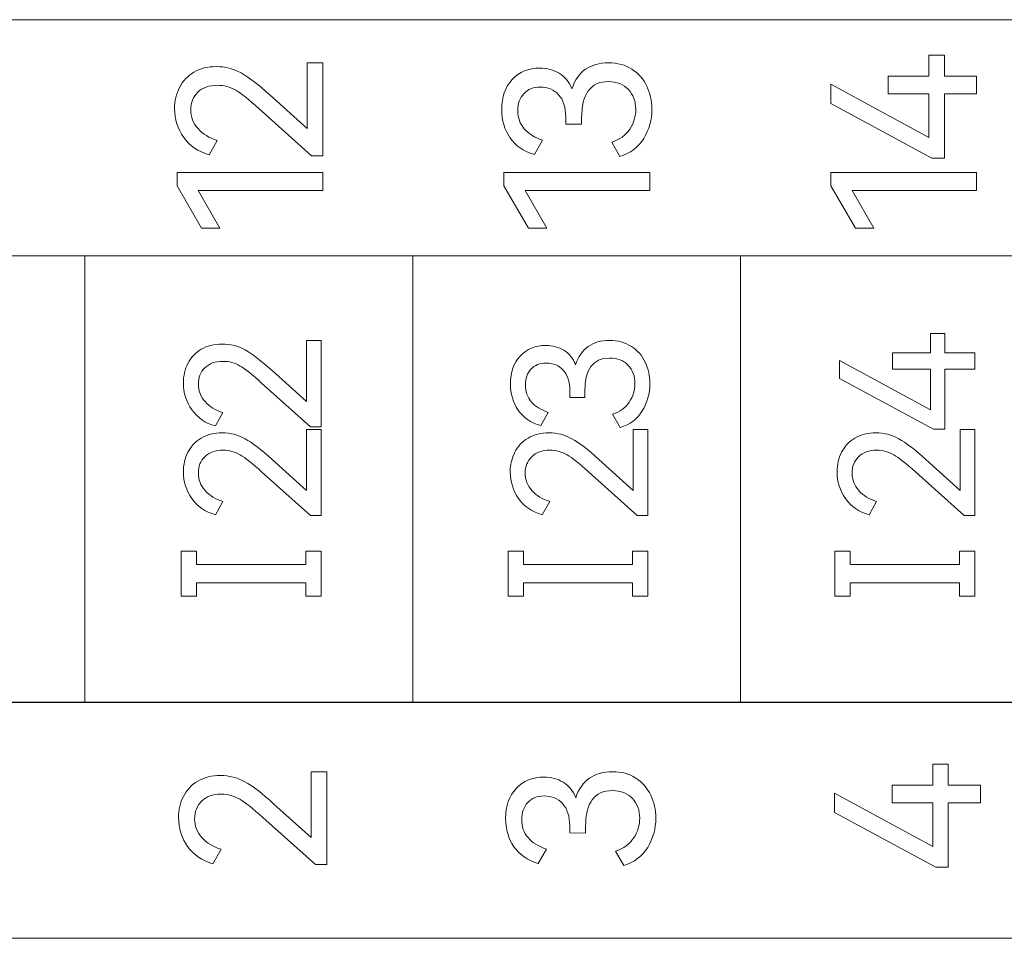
# Model space of a CAD drawing. Header units: millimetres. Extents: x 0 to 427, y 0 to 299.
# Tile 16 of 34: x 145 to 157, y 147 to 159. Entities that reach past the tile are written whole.
import ezdxf

# ---------------------------------------------------------------- set-up
doc = ezdxf.new("R2010")
doc.units = ezdxf.units.MM
doc.header["$MEASUREMENT"] = 0
doc.layers.add('layer 1', color=7, linetype='Continuous')

msp = doc.modelspace()

# ---------------------------------------------------------------- linework, layer by layer
at = {"layer": 'layer 1', "lineweight": 9}
for points, knots in [([(137.761, 155.895), (137.761, 155.895), (137.761, 158.827), (137.761, 158.827), (137.761, 158.827), (137.761, 158.827), (174.394, 158.827), (174.394, 158.827), (174.394, 158.827), (174.394, 158.827), (174.394, 155.895), (174.394, 155.895), (174.394, 155.895), (174.394, 155.895), (137.761, 155.895), (137.761, 155.895)], [0, 0, 0, 0, 0.25, 0.25, 0.25, 0.25, 0.5, 0.5, 0.5, 0.5, 0.75, 0.75, 0.75, 0.75, 1, 1, 1, 1]), ([(148.661, 157.475), (148.661, 157.475), (148.661, 158.292), (148.661, 158.292), (148.661, 158.292), (148.661, 158.292), (148.856, 158.292), (148.856, 158.292), (148.856, 158.292), (148.856, 158.292), (148.856, 157.139), (148.856, 157.139), (148.856, 157.139), (148.856, 157.139), (148.715, 157.139), (148.715, 157.139), (148.715, 157.139), (148.715, 157.139), (148.063, 157.724), (148.063, 157.724), (148.063, 157.724), (147.941, 157.834), (147.845, 157.911), (147.776, 157.951), (147.776, 157.951), (147.706, 157.992), (147.63, 158.013), (147.547, 158.013), (147.547, 158.013), (147.442, 158.013), (147.36, 157.984), (147.303, 157.927), (147.303, 157.927), (147.246, 157.87), (147.216, 157.797), (147.216, 157.709), (147.216, 157.709), (147.216, 157.621), (147.247, 157.542), (147.307, 157.475), (147.307, 157.475), (147.366, 157.408), (147.446, 157.359), (147.545, 157.329), (147.545, 157.329), (147.545, 157.329), (147.444, 157.151), (147.444, 157.151), (147.444, 157.151), (147.309, 157.188), (147.204, 157.259), (147.129, 157.366), (147.129, 157.366), (147.054, 157.473), (147.016, 157.593), (147.016, 157.724), (147.016, 157.724), (147.016, 157.82), (147.037, 157.907), (147.077, 157.986), (147.077, 157.986), (147.117, 158.065), (147.176, 158.128), (147.255, 158.175), (147.255, 158.175), (147.333, 158.222), (147.427, 158.245), (147.537, 158.245), (147.537, 158.245), (147.644, 158.245), (147.746, 158.218), (147.841, 158.166), (147.841, 158.166), (147.936, 158.114), (148.057, 158.02), (148.202, 157.89), (148.202, 157.89), (148.202, 157.89), (148.661, 157.475), (148.661, 157.475)], [0, 0, 0, 0, 0.05, 0.05, 0.05, 0.05, 0.1, 0.1, 0.1, 0.1, 0.15, 0.15, 0.15, 0.15, 0.2, 0.2, 0.2, 0.2, 0.25, 0.25, 0.25, 0.25, 0.3, 0.3, 0.3, 0.3, 0.35, 0.35, 0.35, 0.35, 0.4, 0.4, 0.4, 0.4, 0.45, 0.45, 0.45, 0.45, 0.5, 0.5, 0.5, 0.5, 0.55, 0.55, 0.55, 0.55, 0.6, 0.6, 0.6, 0.6, 0.65, 0.65, 0.65, 0.65, 0.7, 0.7, 0.7, 0.7, 0.75, 0.75, 0.75, 0.75, 0.8, 0.8, 0.8, 0.8, 0.85, 0.85, 0.85, 0.85, 0.9, 0.9, 0.9, 0.9, 0.95, 0.95, 0.95, 0.95, 1, 1, 1, 1]), ([(151.948, 157.969), (151.983, 158.077), (152.039, 158.158), (152.116, 158.212), (152.116, 158.212), (152.194, 158.265), (152.289, 158.292), (152.403, 158.292), (152.403, 158.292), (152.515, 158.292), (152.612, 158.265), (152.693, 158.213), (152.693, 158.213), (152.774, 158.161), (152.837, 158.09), (152.878, 158.003), (152.878, 158.003), (152.919, 157.917), (152.941, 157.821), (152.941, 157.717), (152.941, 157.717), (152.941, 157.585), (152.907, 157.464), (152.84, 157.353), (152.84, 157.353), (152.772, 157.242), (152.673, 157.167), (152.543, 157.129), (152.543, 157.129), (152.543, 157.129), (152.442, 157.307), (152.442, 157.307), (152.442, 157.307), (152.541, 157.338), (152.616, 157.393), (152.666, 157.469), (152.666, 157.469), (152.715, 157.545), (152.741, 157.628), (152.741, 157.717), (152.741, 157.717), (152.741, 157.814), (152.71, 157.896), (152.651, 157.96), (152.651, 157.96), (152.591, 158.025), (152.507, 158.058), (152.4, 158.058), (152.4, 158.058), (152.18, 158.058), (152.069, 157.906), (152.069, 157.606), (152.069, 157.606), (152.069, 157.606), (152.069, 157.529), (152.069, 157.529), (152.069, 157.529), (152.069, 157.529), (151.872, 157.532), (151.872, 157.532), (151.872, 157.532), (151.872, 157.532), (151.872, 157.618), (151.872, 157.618), (151.872, 157.618), (151.872, 157.74), (151.842, 157.833), (151.783, 157.896), (151.783, 157.896), (151.724, 157.959), (151.648, 157.991), (151.556, 157.991), (151.556, 157.991), (151.468, 157.991), (151.4, 157.964), (151.351, 157.909), (151.351, 157.909), (151.301, 157.855), (151.277, 157.785), (151.277, 157.7), (151.277, 157.7), (151.277, 157.611), (151.303, 157.535), (151.356, 157.474), (151.356, 157.474), (151.408, 157.412), (151.484, 157.365), (151.583, 157.332), (151.583, 157.332), (151.583, 157.332), (151.482, 157.154), (151.482, 157.154), (151.482, 157.154), (151.348, 157.193), (151.247, 157.263), (151.179, 157.363), (151.179, 157.363), (151.111, 157.462), (151.077, 157.579), (151.077, 157.712), (151.077, 157.712), (151.077, 157.867), (151.12, 157.991), (151.207, 158.085), (151.207, 158.085), (151.295, 158.179), (151.409, 158.226), (151.551, 158.226), (151.551, 158.226), (151.641, 158.226), (151.721, 158.204), (151.79, 158.163), (151.79, 158.163), (151.859, 158.121), (151.912, 158.056), (151.948, 157.969)], [0, 0, 0, 0, 0.034483, 0.034483, 0.034483, 0.034483, 0.068966, 0.068966, 0.068966, 0.068966, 0.103448, 0.103448, 0.103448, 0.103448, 0.137931, 0.137931, 0.137931, 0.137931, 0.172414, 0.172414, 0.172414, 0.172414, 0.206897, 0.206897, 0.206897, 0.206897, 0.241379, 0.241379, 0.241379, 0.241379, 0.275862, 0.275862, 0.275862, 0.275862, 0.310345, 0.310345, 0.310345, 0.310345, 0.344828, 0.344828, 0.344828, 0.344828, 0.37931, 0.37931, 0.37931, 0.37931, 0.413793, 0.413793, 0.413793, 0.413793, 0.448276, 0.448276, 0.448276, 0.448276, 0.482759, 0.482759, 0.482759, 0.482759, 0.517241, 0.517241, 0.517241, 0.517241, 0.551724, 0.551724, 0.551724, 0.551724, 0.586207, 0.586207, 0.586207, 0.586207, 0.62069, 0.62069, 0.62069, 0.62069, 0.655172, 0.655172, 0.655172, 0.655172, 0.689655, 0.689655, 0.689655, 0.689655, 0.724138, 0.724138, 0.724138, 0.724138, 0.758621, 0.758621, 0.758621, 0.758621, 0.793103, 0.793103, 0.793103, 0.793103, 0.827586, 0.827586, 0.827586, 0.827586, 0.862069, 0.862069, 0.862069, 0.862069, 0.896552, 0.896552, 0.896552, 0.896552, 0.931034, 0.931034, 0.931034, 0.931034, 0.965517, 0.965517, 0.965517, 0.965517, 1, 1, 1, 1]), ([(155.875, 158.127), (155.875, 158.127), (156.381, 158.127), (156.381, 158.127), (156.381, 158.127), (156.381, 158.127), (156.381, 158.386), (156.381, 158.386), (156.381, 158.386), (156.381, 158.386), (156.572, 158.386), (156.572, 158.386), (156.572, 158.386), (156.572, 158.386), (156.572, 158.127), (156.572, 158.127), (156.572, 158.127), (156.572, 158.127), (156.972, 158.127), (156.972, 158.127), (156.972, 158.127), (156.972, 158.127), (156.972, 157.907), (156.972, 157.907), (156.972, 157.907), (156.972, 157.907), (156.572, 157.907), (156.572, 157.907), (156.572, 157.907), (156.572, 157.907), (156.572, 157.107), (156.572, 157.107), (156.572, 157.107), (156.572, 157.107), (156.418, 157.107), (156.418, 157.107), (156.418, 157.107), (156.418, 157.107), (155.161, 157.786), (155.161, 157.786), (155.161, 157.786), (155.161, 157.786), (155.161, 158.026), (155.161, 158.026), (155.161, 158.026), (155.161, 158.026), (156.381, 157.364), (156.381, 157.364), (156.381, 157.364), (156.381, 157.364), (156.381, 157.907), (156.381, 157.907), (156.381, 157.907), (156.381, 157.907), (155.875, 157.907), (155.875, 157.907), (155.875, 157.907), (155.875, 157.907), (155.875, 158.127), (155.875, 158.127)], [0, 0, 0, 0, 0.066667, 0.066667, 0.066667, 0.066667, 0.133333, 0.133333, 0.133333, 0.133333, 0.2, 0.2, 0.2, 0.2, 0.266667, 0.266667, 0.266667, 0.266667, 0.333333, 0.333333, 0.333333, 0.333333, 0.4, 0.4, 0.4, 0.4, 0.466667, 0.466667, 0.466667, 0.466667, 0.533333, 0.533333, 0.533333, 0.533333, 0.6, 0.6, 0.6, 0.6, 0.666667, 0.666667, 0.666667, 0.666667, 0.733333, 0.733333, 0.733333, 0.733333, 0.8, 0.8, 0.8, 0.8, 0.866667, 0.866667, 0.866667, 0.866667, 0.933333, 0.933333, 0.933333, 0.933333, 1, 1, 1, 1]), ([(147.579, 156.238), (147.579, 156.238), (147.352, 156.238), (147.352, 156.238), (147.352, 156.238), (147.352, 156.238), (147.046, 156.764), (147.046, 156.764), (147.046, 156.764), (147.046, 156.764), (147.046, 156.932), (147.046, 156.932), (147.046, 156.932), (147.046, 156.932), (148.856, 156.932), (148.856, 156.932), (148.856, 156.932), (148.856, 156.932), (148.856, 156.709), (148.856, 156.709), (148.856, 156.709), (148.856, 156.709), (147.31, 156.709), (147.31, 156.709), (147.31, 156.709), (147.31, 156.709), (147.579, 156.238), (147.579, 156.238)], [0, 0, 0, 0, 0.142857, 0.142857, 0.142857, 0.142857, 0.285714, 0.285714, 0.285714, 0.285714, 0.428571, 0.428571, 0.428571, 0.428571, 0.571429, 0.571429, 0.571429, 0.571429, 0.714286, 0.714286, 0.714286, 0.714286, 0.857143, 0.857143, 0.857143, 0.857143, 1, 1, 1, 1]), ([(151.637, 156.238), (151.637, 156.238), (151.41, 156.238), (151.41, 156.238), (151.41, 156.238), (151.41, 156.238), (151.104, 156.764), (151.104, 156.764), (151.104, 156.764), (151.104, 156.764), (151.104, 156.932), (151.104, 156.932), (151.104, 156.932), (151.104, 156.932), (152.914, 156.932), (152.914, 156.932), (152.914, 156.932), (152.914, 156.932), (152.914, 156.709), (152.914, 156.709), (152.914, 156.709), (152.914, 156.709), (151.368, 156.709), (151.368, 156.709), (151.368, 156.709), (151.368, 156.709), (151.637, 156.238), (151.637, 156.238)], [0, 0, 0, 0, 0.142857, 0.142857, 0.142857, 0.142857, 0.285714, 0.285714, 0.285714, 0.285714, 0.428571, 0.428571, 0.428571, 0.428571, 0.571429, 0.571429, 0.571429, 0.571429, 0.714286, 0.714286, 0.714286, 0.714286, 0.857143, 0.857143, 0.857143, 0.857143, 1, 1, 1, 1]), ([(155.695, 156.238), (155.695, 156.238), (155.468, 156.238), (155.468, 156.238), (155.468, 156.238), (155.468, 156.238), (155.161, 156.764), (155.161, 156.764), (155.161, 156.764), (155.161, 156.764), (155.161, 156.932), (155.161, 156.932), (155.161, 156.932), (155.161, 156.932), (156.972, 156.932), (156.972, 156.932), (156.972, 156.932), (156.972, 156.932), (156.972, 156.709), (156.972, 156.709), (156.972, 156.709), (156.972, 156.709), (155.426, 156.709), (155.426, 156.709), (155.426, 156.709), (155.426, 156.709), (155.695, 156.238), (155.695, 156.238)], [0, 0, 0, 0, 0.142857, 0.142857, 0.142857, 0.142857, 0.285714, 0.285714, 0.285714, 0.285714, 0.428571, 0.428571, 0.428571, 0.428571, 0.571429, 0.571429, 0.571429, 0.571429, 0.714286, 0.714286, 0.714286, 0.714286, 0.857143, 0.857143, 0.857143, 0.857143, 1, 1, 1, 1]), ([(174.394, 155.895), (174.394, 155.895), (170.323, 155.895), (170.323, 155.895), (170.323, 155.895), (170.323, 155.895), (166.253, 155.895), (166.253, 155.895), (166.253, 155.895), (166.253, 155.895), (162.183, 155.895), (162.183, 155.895), (162.183, 155.895), (162.183, 155.895), (158.112, 155.895), (158.112, 155.895), (158.112, 155.895), (158.112, 155.895), (154.042, 155.895), (154.042, 155.895), (154.042, 155.895), (154.042, 155.895), (149.972, 155.895), (149.972, 155.895), (149.972, 155.895), (149.972, 155.895), (145.901, 155.895), (145.901, 155.895), (145.901, 155.895), (145.901, 155.895), (141.831, 155.895), (141.831, 155.895), (141.831, 155.895), (141.831, 155.895), (137.761, 155.895), (137.761, 155.895)], [0, 0, 0, 0, 0.111111, 0.111111, 0.111111, 0.111111, 0.222222, 0.222222, 0.222222, 0.222222, 0.333333, 0.333333, 0.333333, 0.333333, 0.444444, 0.444444, 0.444444, 0.444444, 0.555556, 0.555556, 0.555556, 0.555556, 0.666667, 0.666667, 0.666667, 0.666667, 0.777778, 0.777778, 0.777778, 0.777778, 0.888889, 0.888889, 0.888889, 0.888889, 1, 1, 1, 1]), ([(155.93, 154.692), (155.93, 154.692), (156.4, 154.692), (156.4, 154.692), (156.4, 154.692), (156.4, 154.692), (156.4, 154.933), (156.4, 154.933), (156.4, 154.933), (156.4, 154.933), (156.577, 154.933), (156.577, 154.933), (156.577, 154.933), (156.577, 154.933), (156.577, 154.692), (156.577, 154.692), (156.577, 154.692), (156.577, 154.692), (156.948, 154.692), (156.948, 154.692), (156.948, 154.692), (156.948, 154.692), (156.948, 154.488), (156.948, 154.488), (156.948, 154.488), (156.948, 154.488), (156.577, 154.488), (156.577, 154.488), (156.577, 154.488), (156.577, 154.488), (156.577, 153.745), (156.577, 153.745), (156.577, 153.745), (156.577, 153.745), (156.435, 153.745), (156.435, 153.745), (156.435, 153.745), (156.435, 153.745), (155.268, 154.376), (155.268, 154.376), (155.268, 154.376), (155.268, 154.376), (155.268, 154.598), (155.268, 154.598), (155.268, 154.598), (155.268, 154.598), (156.4, 153.984), (156.4, 153.984), (156.4, 153.984), (156.4, 153.984), (156.4, 154.488), (156.4, 154.488), (156.4, 154.488), (156.4, 154.488), (155.93, 154.488), (155.93, 154.488), (155.93, 154.488), (155.93, 154.488), (155.93, 154.692), (155.93, 154.692)], [0, 0, 0, 0, 0.066667, 0.066667, 0.066667, 0.066667, 0.133333, 0.133333, 0.133333, 0.133333, 0.2, 0.2, 0.2, 0.2, 0.266667, 0.266667, 0.266667, 0.266667, 0.333333, 0.333333, 0.333333, 0.333333, 0.4, 0.4, 0.4, 0.4, 0.466667, 0.466667, 0.466667, 0.466667, 0.533333, 0.533333, 0.533333, 0.533333, 0.6, 0.6, 0.6, 0.6, 0.666667, 0.666667, 0.666667, 0.666667, 0.733333, 0.733333, 0.733333, 0.733333, 0.8, 0.8, 0.8, 0.8, 0.866667, 0.866667, 0.866667, 0.866667, 0.933333, 0.933333, 0.933333, 0.933333, 1, 1, 1, 1]), ([(148.652, 154.087), (148.652, 154.087), (148.652, 154.846), (148.652, 154.846), (148.652, 154.846), (148.652, 154.846), (148.834, 154.846), (148.834, 154.846), (148.834, 154.846), (148.834, 154.846), (148.834, 153.775), (148.834, 153.775), (148.834, 153.775), (148.834, 153.775), (148.703, 153.775), (148.703, 153.775), (148.703, 153.775), (148.703, 153.775), (148.097, 154.318), (148.097, 154.318), (148.097, 154.318), (147.984, 154.421), (147.895, 154.491), (147.83, 154.529), (147.83, 154.529), (147.765, 154.568), (147.695, 154.587), (147.618, 154.587), (147.618, 154.587), (147.52, 154.587), (147.445, 154.56), (147.391, 154.506), (147.391, 154.506), (147.338, 154.453), (147.311, 154.386), (147.311, 154.305), (147.311, 154.305), (147.311, 154.222), (147.339, 154.149), (147.395, 154.087), (147.395, 154.087), (147.45, 154.024), (147.524, 153.979), (147.616, 153.951), (147.616, 153.951), (147.616, 153.951), (147.522, 153.786), (147.522, 153.786), (147.522, 153.786), (147.397, 153.82), (147.299, 153.887), (147.23, 153.986), (147.23, 153.986), (147.16, 154.085), (147.125, 154.196), (147.125, 154.318), (147.125, 154.318), (147.125, 154.407), (147.144, 154.488), (147.181, 154.561), (147.181, 154.561), (147.219, 154.635), (147.274, 154.693), (147.346, 154.737), (147.346, 154.737), (147.419, 154.78), (147.507, 154.802), (147.609, 154.802), (147.609, 154.802), (147.708, 154.802), (147.802, 154.778), (147.891, 154.729), (147.891, 154.729), (147.98, 154.68), (148.091, 154.594), (148.226, 154.472), (148.226, 154.472), (148.226, 154.472), (148.652, 154.087), (148.652, 154.087)], [0, 0, 0, 0, 0.05, 0.05, 0.05, 0.05, 0.1, 0.1, 0.1, 0.1, 0.15, 0.15, 0.15, 0.15, 0.2, 0.2, 0.2, 0.2, 0.25, 0.25, 0.25, 0.25, 0.3, 0.3, 0.3, 0.3, 0.35, 0.35, 0.35, 0.35, 0.4, 0.4, 0.4, 0.4, 0.45, 0.45, 0.45, 0.45, 0.5, 0.5, 0.5, 0.5, 0.55, 0.55, 0.55, 0.55, 0.6, 0.6, 0.6, 0.6, 0.65, 0.65, 0.65, 0.65, 0.7, 0.7, 0.7, 0.7, 0.75, 0.75, 0.75, 0.75, 0.8, 0.8, 0.8, 0.8, 0.85, 0.85, 0.85, 0.85, 0.9, 0.9, 0.9, 0.9, 0.95, 0.95, 0.95, 0.95, 1, 1, 1, 1]), ([(151.994, 154.545), (152.027, 154.646), (152.079, 154.722), (152.15, 154.771), (152.15, 154.771), (152.222, 154.821), (152.311, 154.846), (152.416, 154.846), (152.416, 154.846), (152.52, 154.846), (152.61, 154.821), (152.686, 154.772), (152.686, 154.772), (152.761, 154.723), (152.819, 154.659), (152.858, 154.577), (152.858, 154.577), (152.897, 154.496), (152.916, 154.408), (152.916, 154.311), (152.916, 154.311), (152.916, 154.189), (152.885, 154.076), (152.822, 153.973), (152.822, 153.973), (152.76, 153.87), (152.668, 153.801), (152.547, 153.766), (152.547, 153.766), (152.547, 153.766), (152.453, 153.931), (152.453, 153.931), (152.453, 153.931), (152.545, 153.96), (152.614, 154.01), (152.661, 154.081), (152.661, 154.081), (152.707, 154.152), (152.731, 154.229), (152.731, 154.311), (152.731, 154.311), (152.731, 154.402), (152.703, 154.477), (152.647, 154.537), (152.647, 154.537), (152.591, 154.598), (152.513, 154.628), (152.414, 154.628), (152.414, 154.628), (152.209, 154.628), (152.107, 154.488), (152.107, 154.208), (152.107, 154.208), (152.107, 154.208), (152.107, 154.137), (152.107, 154.137), (152.107, 154.137), (152.107, 154.137), (151.923, 154.14), (151.923, 154.14), (151.923, 154.14), (151.923, 154.14), (151.923, 154.22), (151.923, 154.22), (151.923, 154.22), (151.923, 154.333), (151.896, 154.419), (151.841, 154.478), (151.841, 154.478), (151.786, 154.537), (151.715, 154.566), (151.63, 154.566), (151.63, 154.566), (151.549, 154.566), (151.485, 154.541), (151.44, 154.49), (151.44, 154.49), (151.394, 154.44), (151.371, 154.375), (151.371, 154.295), (151.371, 154.295), (151.371, 154.213), (151.395, 154.143), (151.444, 154.086), (151.444, 154.086), (151.493, 154.028), (151.563, 153.984), (151.655, 153.954), (151.655, 153.954), (151.655, 153.954), (151.561, 153.789), (151.561, 153.789), (151.561, 153.789), (151.437, 153.825), (151.344, 153.89), (151.28, 153.982), (151.28, 153.982), (151.217, 154.075), (151.185, 154.183), (151.185, 154.307), (151.185, 154.307), (151.185, 154.451), (151.225, 154.566), (151.307, 154.653), (151.307, 154.653), (151.388, 154.74), (151.494, 154.784), (151.625, 154.784), (151.625, 154.784), (151.709, 154.784), (151.783, 154.764), (151.848, 154.725), (151.848, 154.725), (151.912, 154.686), (151.961, 154.626), (151.994, 154.545)], [0, 0, 0, 0, 0.034483, 0.034483, 0.034483, 0.034483, 0.068966, 0.068966, 0.068966, 0.068966, 0.103448, 0.103448, 0.103448, 0.103448, 0.137931, 0.137931, 0.137931, 0.137931, 0.172414, 0.172414, 0.172414, 0.172414, 0.206897, 0.206897, 0.206897, 0.206897, 0.241379, 0.241379, 0.241379, 0.241379, 0.275862, 0.275862, 0.275862, 0.275862, 0.310345, 0.310345, 0.310345, 0.310345, 0.344828, 0.344828, 0.344828, 0.344828, 0.37931, 0.37931, 0.37931, 0.37931, 0.413793, 0.413793, 0.413793, 0.413793, 0.448276, 0.448276, 0.448276, 0.448276, 0.482759, 0.482759, 0.482759, 0.482759, 0.517241, 0.517241, 0.517241, 0.517241, 0.551724, 0.551724, 0.551724, 0.551724, 0.586207, 0.586207, 0.586207, 0.586207, 0.62069, 0.62069, 0.62069, 0.62069, 0.655172, 0.655172, 0.655172, 0.655172, 0.689655, 0.689655, 0.689655, 0.689655, 0.724138, 0.724138, 0.724138, 0.724138, 0.758621, 0.758621, 0.758621, 0.758621, 0.793103, 0.793103, 0.793103, 0.793103, 0.827586, 0.827586, 0.827586, 0.827586, 0.862069, 0.862069, 0.862069, 0.862069, 0.896552, 0.896552, 0.896552, 0.896552, 0.931034, 0.931034, 0.931034, 0.931034, 0.965517, 0.965517, 0.965517, 0.965517, 1, 1, 1, 1]), ([(148.652, 152.984), (148.652, 152.984), (148.652, 153.743), (148.652, 153.743), (148.652, 153.743), (148.652, 153.743), (148.834, 153.743), (148.834, 153.743), (148.834, 153.743), (148.834, 153.743), (148.834, 152.672), (148.834, 152.672), (148.834, 152.672), (148.834, 152.672), (148.703, 152.672), (148.703, 152.672), (148.703, 152.672), (148.703, 152.672), (148.097, 153.216), (148.097, 153.216), (148.097, 153.216), (147.984, 153.318), (147.895, 153.388), (147.83, 153.427), (147.83, 153.427), (147.765, 153.465), (147.695, 153.484), (147.618, 153.484), (147.618, 153.484), (147.52, 153.484), (147.445, 153.457), (147.391, 153.404), (147.391, 153.404), (147.338, 153.35), (147.311, 153.283), (147.311, 153.202), (147.311, 153.202), (147.311, 153.119), (147.339, 153.047), (147.395, 152.984), (147.395, 152.984), (147.45, 152.921), (147.524, 152.876), (147.616, 152.849), (147.616, 152.849), (147.616, 152.849), (147.522, 152.684), (147.522, 152.684), (147.522, 152.684), (147.397, 152.717), (147.299, 152.784), (147.23, 152.883), (147.23, 152.883), (147.16, 152.983), (147.125, 153.093), (147.125, 153.216), (147.125, 153.216), (147.125, 153.304), (147.144, 153.385), (147.181, 153.459), (147.181, 153.459), (147.219, 153.532), (147.274, 153.591), (147.346, 153.634), (147.346, 153.634), (147.419, 153.678), (147.507, 153.7), (147.609, 153.7), (147.609, 153.7), (147.708, 153.7), (147.802, 153.675), (147.891, 153.626), (147.891, 153.626), (147.98, 153.577), (148.091, 153.492), (148.226, 153.369), (148.226, 153.369), (148.226, 153.369), (148.652, 152.984), (148.652, 152.984)], [0, 0, 0, 0, 0.05, 0.05, 0.05, 0.05, 0.1, 0.1, 0.1, 0.1, 0.15, 0.15, 0.15, 0.15, 0.2, 0.2, 0.2, 0.2, 0.25, 0.25, 0.25, 0.25, 0.3, 0.3, 0.3, 0.3, 0.35, 0.35, 0.35, 0.35, 0.4, 0.4, 0.4, 0.4, 0.45, 0.45, 0.45, 0.45, 0.5, 0.5, 0.5, 0.5, 0.55, 0.55, 0.55, 0.55, 0.6, 0.6, 0.6, 0.6, 0.65, 0.65, 0.65, 0.65, 0.7, 0.7, 0.7, 0.7, 0.75, 0.75, 0.75, 0.75, 0.8, 0.8, 0.8, 0.8, 0.85, 0.85, 0.85, 0.85, 0.9, 0.9, 0.9, 0.9, 0.95, 0.95, 0.95, 0.95, 1, 1, 1, 1]), ([(152.71, 152.984), (152.71, 152.984), (152.71, 153.743), (152.71, 153.743), (152.71, 153.743), (152.71, 153.743), (152.891, 153.743), (152.891, 153.743), (152.891, 153.743), (152.891, 153.743), (152.891, 152.672), (152.891, 152.672), (152.891, 152.672), (152.891, 152.672), (152.76, 152.672), (152.76, 152.672), (152.76, 152.672), (152.76, 152.672), (152.155, 153.216), (152.155, 153.216), (152.155, 153.216), (152.042, 153.318), (151.953, 153.388), (151.888, 153.427), (151.888, 153.427), (151.823, 153.465), (151.752, 153.484), (151.676, 153.484), (151.676, 153.484), (151.578, 153.484), (151.502, 153.457), (151.449, 153.404), (151.449, 153.404), (151.395, 153.35), (151.368, 153.283), (151.368, 153.202), (151.368, 153.202), (151.368, 153.119), (151.396, 153.047), (151.452, 152.984), (151.452, 152.984), (151.508, 152.921), (151.582, 152.876), (151.673, 152.849), (151.673, 152.849), (151.673, 152.849), (151.579, 152.684), (151.579, 152.684), (151.579, 152.684), (151.454, 152.717), (151.357, 152.784), (151.287, 152.883), (151.287, 152.883), (151.217, 152.983), (151.183, 153.093), (151.183, 153.216), (151.183, 153.216), (151.183, 153.304), (151.201, 153.385), (151.239, 153.459), (151.239, 153.459), (151.276, 153.532), (151.331, 153.591), (151.404, 153.634), (151.404, 153.634), (151.477, 153.678), (151.564, 153.7), (151.667, 153.7), (151.667, 153.7), (151.766, 153.7), (151.86, 153.675), (151.949, 153.626), (151.949, 153.626), (152.037, 153.577), (152.149, 153.492), (152.283, 153.369), (152.283, 153.369), (152.283, 153.369), (152.71, 152.984), (152.71, 152.984)], [0, 0, 0, 0, 0.05, 0.05, 0.05, 0.05, 0.1, 0.1, 0.1, 0.1, 0.15, 0.15, 0.15, 0.15, 0.2, 0.2, 0.2, 0.2, 0.25, 0.25, 0.25, 0.25, 0.3, 0.3, 0.3, 0.3, 0.35, 0.35, 0.35, 0.35, 0.4, 0.4, 0.4, 0.4, 0.45, 0.45, 0.45, 0.45, 0.5, 0.5, 0.5, 0.5, 0.55, 0.55, 0.55, 0.55, 0.6, 0.6, 0.6, 0.6, 0.65, 0.65, 0.65, 0.65, 0.7, 0.7, 0.7, 0.7, 0.75, 0.75, 0.75, 0.75, 0.8, 0.8, 0.8, 0.8, 0.85, 0.85, 0.85, 0.85, 0.9, 0.9, 0.9, 0.9, 0.95, 0.95, 0.95, 0.95, 1, 1, 1, 1]), ([(156.767, 152.984), (156.767, 152.984), (156.767, 153.743), (156.767, 153.743), (156.767, 153.743), (156.767, 153.743), (156.948, 153.743), (156.948, 153.743), (156.948, 153.743), (156.948, 153.743), (156.948, 152.672), (156.948, 152.672), (156.948, 152.672), (156.948, 152.672), (156.818, 152.672), (156.818, 152.672), (156.818, 152.672), (156.818, 152.672), (156.212, 153.216), (156.212, 153.216), (156.212, 153.216), (156.099, 153.318), (156.01, 153.388), (155.945, 153.427), (155.945, 153.427), (155.88, 153.465), (155.81, 153.484), (155.733, 153.484), (155.733, 153.484), (155.635, 153.484), (155.56, 153.457), (155.506, 153.404), (155.506, 153.404), (155.453, 153.35), (155.426, 153.283), (155.426, 153.202), (155.426, 153.202), (155.426, 153.119), (155.454, 153.047), (155.51, 152.984), (155.51, 152.984), (155.565, 152.921), (155.639, 152.876), (155.731, 152.849), (155.731, 152.849), (155.731, 152.849), (155.637, 152.684), (155.637, 152.684), (155.637, 152.684), (155.511, 152.717), (155.414, 152.784), (155.344, 152.883), (155.344, 152.883), (155.275, 152.983), (155.24, 153.093), (155.24, 153.216), (155.24, 153.216), (155.24, 153.304), (155.259, 153.385), (155.296, 153.459), (155.296, 153.459), (155.334, 153.532), (155.389, 153.591), (155.461, 153.634), (155.461, 153.634), (155.534, 153.678), (155.622, 153.7), (155.724, 153.7), (155.724, 153.7), (155.823, 153.7), (155.917, 153.675), (156.006, 153.626), (156.006, 153.626), (156.095, 153.577), (156.206, 153.492), (156.341, 153.369), (156.341, 153.369), (156.341, 153.369), (156.767, 152.984), (156.767, 152.984)], [0, 0, 0, 0, 0.05, 0.05, 0.05, 0.05, 0.1, 0.1, 0.1, 0.1, 0.15, 0.15, 0.15, 0.15, 0.2, 0.2, 0.2, 0.2, 0.25, 0.25, 0.25, 0.25, 0.3, 0.3, 0.3, 0.3, 0.35, 0.35, 0.35, 0.35, 0.4, 0.4, 0.4, 0.4, 0.45, 0.45, 0.45, 0.45, 0.5, 0.5, 0.5, 0.5, 0.55, 0.55, 0.55, 0.55, 0.6, 0.6, 0.6, 0.6, 0.65, 0.65, 0.65, 0.65, 0.7, 0.7, 0.7, 0.7, 0.75, 0.75, 0.75, 0.75, 0.8, 0.8, 0.8, 0.8, 0.85, 0.85, 0.85, 0.85, 0.9, 0.9, 0.9, 0.9, 0.95, 0.95, 0.95, 0.95, 1, 1, 1, 1]), ([(147.288, 152.231), (147.288, 152.231), (147.288, 152.064), (147.288, 152.064), (147.288, 152.064), (147.288, 152.064), (148.644, 152.064), (148.644, 152.064), (148.644, 152.064), (148.644, 152.064), (148.644, 152.231), (148.644, 152.231), (148.644, 152.231), (148.644, 152.231), (148.834, 152.231), (148.834, 152.231), (148.834, 152.231), (148.834, 152.231), (148.834, 151.673), (148.834, 151.673), (148.834, 151.673), (148.834, 151.673), (148.644, 151.673), (148.644, 151.673), (148.644, 151.673), (148.644, 151.673), (148.644, 151.84), (148.644, 151.84), (148.644, 151.84), (148.644, 151.84), (147.288, 151.84), (147.288, 151.84), (147.288, 151.84), (147.288, 151.84), (147.288, 151.673), (147.288, 151.673), (147.288, 151.673), (147.288, 151.673), (147.099, 151.673), (147.099, 151.673), (147.099, 151.673), (147.099, 151.673), (147.099, 152.231), (147.099, 152.231), (147.099, 152.231), (147.099, 152.231), (147.288, 152.231), (147.288, 152.231)], [0, 0, 0, 0, 0.083333, 0.083333, 0.083333, 0.083333, 0.166667, 0.166667, 0.166667, 0.166667, 0.25, 0.25, 0.25, 0.25, 0.333333, 0.333333, 0.333333, 0.333333, 0.416667, 0.416667, 0.416667, 0.416667, 0.5, 0.5, 0.5, 0.5, 0.583333, 0.583333, 0.583333, 0.583333, 0.666667, 0.666667, 0.666667, 0.666667, 0.75, 0.75, 0.75, 0.75, 0.833333, 0.833333, 0.833333, 0.833333, 0.916667, 0.916667, 0.916667, 0.916667, 1, 1, 1, 1]), ([(151.346, 152.231), (151.346, 152.231), (151.346, 152.064), (151.346, 152.064), (151.346, 152.064), (151.346, 152.064), (152.702, 152.064), (152.702, 152.064), (152.702, 152.064), (152.702, 152.064), (152.702, 152.231), (152.702, 152.231), (152.702, 152.231), (152.702, 152.231), (152.891, 152.231), (152.891, 152.231), (152.891, 152.231), (152.891, 152.231), (152.891, 151.673), (152.891, 151.673), (152.891, 151.673), (152.891, 151.673), (152.702, 151.673), (152.702, 151.673), (152.702, 151.673), (152.702, 151.673), (152.702, 151.84), (152.702, 151.84), (152.702, 151.84), (152.702, 151.84), (151.346, 151.84), (151.346, 151.84), (151.346, 151.84), (151.346, 151.84), (151.346, 151.673), (151.346, 151.673), (151.346, 151.673), (151.346, 151.673), (151.157, 151.673), (151.157, 151.673), (151.157, 151.673), (151.157, 151.673), (151.157, 152.231), (151.157, 152.231), (151.157, 152.231), (151.157, 152.231), (151.346, 152.231), (151.346, 152.231)], [0, 0, 0, 0, 0.083333, 0.083333, 0.083333, 0.083333, 0.166667, 0.166667, 0.166667, 0.166667, 0.25, 0.25, 0.25, 0.25, 0.333333, 0.333333, 0.333333, 0.333333, 0.416667, 0.416667, 0.416667, 0.416667, 0.5, 0.5, 0.5, 0.5, 0.583333, 0.583333, 0.583333, 0.583333, 0.666667, 0.666667, 0.666667, 0.666667, 0.75, 0.75, 0.75, 0.75, 0.833333, 0.833333, 0.833333, 0.833333, 0.916667, 0.916667, 0.916667, 0.916667, 1, 1, 1, 1]), ([(155.403, 152.231), (155.403, 152.231), (155.403, 152.064), (155.403, 152.064), (155.403, 152.064), (155.403, 152.064), (156.759, 152.064), (156.759, 152.064), (156.759, 152.064), (156.759, 152.064), (156.759, 152.231), (156.759, 152.231), (156.759, 152.231), (156.759, 152.231), (156.948, 152.231), (156.948, 152.231), (156.948, 152.231), (156.948, 152.231), (156.948, 151.673), (156.948, 151.673), (156.948, 151.673), (156.948, 151.673), (156.759, 151.673), (156.759, 151.673), (156.759, 151.673), (156.759, 151.673), (156.759, 151.84), (156.759, 151.84), (156.759, 151.84), (156.759, 151.84), (155.403, 151.84), (155.403, 151.84), (155.403, 151.84), (155.403, 151.84), (155.403, 151.673), (155.403, 151.673), (155.403, 151.673), (155.403, 151.673), (155.214, 151.673), (155.214, 151.673), (155.214, 151.673), (155.214, 151.673), (155.214, 152.231), (155.214, 152.231), (155.214, 152.231), (155.214, 152.231), (155.403, 152.231), (155.403, 152.231)], [0, 0, 0, 0, 0.083333, 0.083333, 0.083333, 0.083333, 0.166667, 0.166667, 0.166667, 0.166667, 0.25, 0.25, 0.25, 0.25, 0.333333, 0.333333, 0.333333, 0.333333, 0.416667, 0.416667, 0.416667, 0.416667, 0.5, 0.5, 0.5, 0.5, 0.583333, 0.583333, 0.583333, 0.583333, 0.666667, 0.666667, 0.666667, 0.666667, 0.75, 0.75, 0.75, 0.75, 0.833333, 0.833333, 0.833333, 0.833333, 0.916667, 0.916667, 0.916667, 0.916667, 1, 1, 1, 1]), ([(137.761, 147.427), (137.761, 147.427), (137.761, 150.359), (137.761, 150.359), (137.761, 150.359), (137.761, 150.359), (174.394, 150.359), (174.394, 150.359), (174.394, 150.359), (174.394, 150.359), (174.394, 147.427), (174.394, 147.427), (174.394, 147.427), (174.394, 147.427), (137.761, 147.427), (137.761, 147.427)], [0, 0, 0, 0, 0.25, 0.25, 0.25, 0.25, 0.5, 0.5, 0.5, 0.5, 0.75, 0.75, 0.75, 0.75, 1, 1, 1, 1]), ([(174.394, 150.352), (174.394, 150.352), (170.323, 150.352), (170.323, 150.352), (170.323, 150.352), (170.323, 150.352), (166.253, 150.352), (166.253, 150.352), (166.253, 150.352), (166.253, 150.352), (162.183, 150.352), (162.183, 150.352), (162.183, 150.352), (162.183, 150.352), (158.112, 150.352), (158.112, 150.352), (158.112, 150.352), (158.112, 150.352), (154.042, 150.352), (154.042, 150.352), (154.042, 150.352), (154.042, 150.352), (149.972, 150.352), (149.972, 150.352), (149.972, 150.352), (149.972, 150.352), (145.901, 150.352), (145.901, 150.352), (145.901, 150.352), (145.901, 150.352), (141.831, 150.352), (141.831, 150.352), (141.831, 150.352), (141.831, 150.352), (137.761, 150.352), (137.761, 150.352)], [0, 0, 0, 0, 0.111111, 0.111111, 0.111111, 0.111111, 0.222222, 0.222222, 0.222222, 0.222222, 0.333333, 0.333333, 0.333333, 0.333333, 0.444444, 0.444444, 0.444444, 0.444444, 0.555556, 0.555556, 0.555556, 0.555556, 0.666667, 0.666667, 0.666667, 0.666667, 0.777778, 0.777778, 0.777778, 0.777778, 0.888889, 0.888889, 0.888889, 0.888889, 1, 1, 1, 1]), ([(148.71, 148.677), (148.71, 148.677), (148.71, 149.494), (148.71, 149.494), (148.71, 149.494), (148.71, 149.494), (148.905, 149.494), (148.905, 149.494), (148.905, 149.494), (148.905, 149.494), (148.905, 148.341), (148.905, 148.341), (148.905, 148.341), (148.905, 148.341), (148.764, 148.341), (148.764, 148.341), (148.764, 148.341), (148.764, 148.341), (148.112, 148.926), (148.112, 148.926), (148.112, 148.926), (147.99, 149.036), (147.894, 149.112), (147.824, 149.153), (147.824, 149.153), (147.755, 149.195), (147.678, 149.215), (147.596, 149.215), (147.596, 149.215), (147.491, 149.215), (147.409, 149.186), (147.352, 149.129), (147.352, 149.129), (147.294, 149.071), (147.265, 148.999), (147.265, 148.911), (147.265, 148.911), (147.265, 148.822), (147.295, 148.744), (147.355, 148.677), (147.355, 148.677), (147.415, 148.609), (147.495, 148.561), (147.594, 148.531), (147.594, 148.531), (147.594, 148.531), (147.492, 148.353), (147.492, 148.353), (147.492, 148.353), (147.357, 148.389), (147.252, 148.461), (147.178, 148.568), (147.178, 148.568), (147.103, 148.675), (147.065, 148.794), (147.065, 148.926), (147.065, 148.926), (147.065, 149.022), (147.085, 149.109), (147.126, 149.188), (147.126, 149.188), (147.166, 149.267), (147.225, 149.33), (147.303, 149.377), (147.303, 149.377), (147.382, 149.424), (147.476, 149.447), (147.586, 149.447), (147.586, 149.447), (147.693, 149.447), (147.794, 149.421), (147.89, 149.368), (147.89, 149.368), (147.985, 149.316), (148.106, 149.223), (148.25, 149.092), (148.25, 149.092), (148.25, 149.092), (148.71, 148.677), (148.71, 148.677)], [0, 0, 0, 0, 0.05, 0.05, 0.05, 0.05, 0.1, 0.1, 0.1, 0.1, 0.15, 0.15, 0.15, 0.15, 0.2, 0.2, 0.2, 0.2, 0.25, 0.25, 0.25, 0.25, 0.3, 0.3, 0.3, 0.3, 0.35, 0.35, 0.35, 0.35, 0.4, 0.4, 0.4, 0.4, 0.45, 0.45, 0.45, 0.45, 0.5, 0.5, 0.5, 0.5, 0.55, 0.55, 0.55, 0.55, 0.6, 0.6, 0.6, 0.6, 0.65, 0.65, 0.65, 0.65, 0.7, 0.7, 0.7, 0.7, 0.75, 0.75, 0.75, 0.75, 0.8, 0.8, 0.8, 0.8, 0.85, 0.85, 0.85, 0.85, 0.9, 0.9, 0.9, 0.9, 0.95, 0.95, 0.95, 0.95, 1, 1, 1, 1]), ([(151.997, 149.171), (152.032, 149.279), (152.088, 149.36), (152.165, 149.414), (152.165, 149.414), (152.242, 149.467), (152.338, 149.494), (152.451, 149.494), (152.451, 149.494), (152.563, 149.494), (152.66, 149.468), (152.742, 149.415), (152.742, 149.415), (152.823, 149.362), (152.885, 149.292), (152.927, 149.205), (152.927, 149.205), (152.969, 149.118), (152.99, 149.022), (152.99, 148.919), (152.99, 148.919), (152.99, 148.787), (152.956, 148.666), (152.889, 148.555), (152.889, 148.555), (152.821, 148.443), (152.722, 148.369), (152.592, 148.331), (152.592, 148.331), (152.592, 148.331), (152.491, 148.509), (152.491, 148.509), (152.491, 148.509), (152.59, 148.54), (152.664, 148.594), (152.714, 148.671), (152.714, 148.671), (152.765, 148.747), (152.79, 148.83), (152.79, 148.919), (152.79, 148.919), (152.79, 149.016), (152.76, 149.097), (152.7, 149.162), (152.7, 149.162), (152.64, 149.227), (152.556, 149.26), (152.449, 149.26), (152.449, 149.26), (152.228, 149.26), (152.118, 149.109), (152.118, 148.808), (152.118, 148.808), (152.118, 148.808), (152.118, 148.731), (152.118, 148.731), (152.118, 148.731), (152.118, 148.731), (151.921, 148.734), (151.921, 148.734), (151.921, 148.734), (151.921, 148.734), (151.921, 148.82), (151.921, 148.82), (151.921, 148.82), (151.921, 148.942), (151.891, 149.034), (151.832, 149.098), (151.832, 149.098), (151.772, 149.161), (151.697, 149.193), (151.604, 149.193), (151.604, 149.193), (151.517, 149.193), (151.449, 149.166), (151.4, 149.111), (151.4, 149.111), (151.35, 149.057), (151.325, 148.987), (151.325, 148.901), (151.325, 148.901), (151.325, 148.813), (151.352, 148.737), (151.404, 148.676), (151.404, 148.676), (151.457, 148.614), (151.533, 148.566), (151.632, 148.534), (151.632, 148.534), (151.632, 148.534), (151.53, 148.356), (151.53, 148.356), (151.53, 148.356), (151.397, 148.395), (151.296, 148.465), (151.228, 148.564), (151.228, 148.564), (151.16, 148.664), (151.125, 148.78), (151.125, 148.914), (151.125, 148.914), (151.125, 149.069), (151.169, 149.193), (151.256, 149.287), (151.256, 149.287), (151.344, 149.381), (151.458, 149.427), (151.6, 149.427), (151.6, 149.427), (151.69, 149.427), (151.77, 149.406), (151.839, 149.364), (151.839, 149.364), (151.908, 149.323), (151.961, 149.258), (151.997, 149.171)], [0, 0, 0, 0, 0.034483, 0.034483, 0.034483, 0.034483, 0.068966, 0.068966, 0.068966, 0.068966, 0.103448, 0.103448, 0.103448, 0.103448, 0.137931, 0.137931, 0.137931, 0.137931, 0.172414, 0.172414, 0.172414, 0.172414, 0.206897, 0.206897, 0.206897, 0.206897, 0.241379, 0.241379, 0.241379, 0.241379, 0.275862, 0.275862, 0.275862, 0.275862, 0.310345, 0.310345, 0.310345, 0.310345, 0.344828, 0.344828, 0.344828, 0.344828, 0.37931, 0.37931, 0.37931, 0.37931, 0.413793, 0.413793, 0.413793, 0.413793, 0.448276, 0.448276, 0.448276, 0.448276, 0.482759, 0.482759, 0.482759, 0.482759, 0.517241, 0.517241, 0.517241, 0.517241, 0.551724, 0.551724, 0.551724, 0.551724, 0.586207, 0.586207, 0.586207, 0.586207, 0.62069, 0.62069, 0.62069, 0.62069, 0.655172, 0.655172, 0.655172, 0.655172, 0.689655, 0.689655, 0.689655, 0.689655, 0.724138, 0.724138, 0.724138, 0.724138, 0.758621, 0.758621, 0.758621, 0.758621, 0.793103, 0.793103, 0.793103, 0.793103, 0.827586, 0.827586, 0.827586, 0.827586, 0.862069, 0.862069, 0.862069, 0.862069, 0.896552, 0.896552, 0.896552, 0.896552, 0.931034, 0.931034, 0.931034, 0.931034, 0.965517, 0.965517, 0.965517, 0.965517, 1, 1, 1, 1]), ([(155.924, 149.329), (155.924, 149.329), (156.43, 149.329), (156.43, 149.329), (156.43, 149.329), (156.43, 149.329), (156.43, 149.588), (156.43, 149.588), (156.43, 149.588), (156.43, 149.588), (156.62, 149.588), (156.62, 149.588), (156.62, 149.588), (156.62, 149.588), (156.62, 149.329), (156.62, 149.329), (156.62, 149.329), (156.62, 149.329), (157.02, 149.329), (157.02, 149.329), (157.02, 149.329), (157.02, 149.329), (157.02, 149.109), (157.02, 149.109), (157.02, 149.109), (157.02, 149.109), (156.62, 149.109), (156.62, 149.109), (156.62, 149.109), (156.62, 149.109), (156.62, 148.309), (156.62, 148.309), (156.62, 148.309), (156.62, 148.309), (156.467, 148.309), (156.467, 148.309), (156.467, 148.309), (156.467, 148.309), (155.21, 148.988), (155.21, 148.988), (155.21, 148.988), (155.21, 148.988), (155.21, 149.227), (155.21, 149.227), (155.21, 149.227), (155.21, 149.227), (156.43, 148.566), (156.43, 148.566), (156.43, 148.566), (156.43, 148.566), (156.43, 149.109), (156.43, 149.109), (156.43, 149.109), (156.43, 149.109), (155.924, 149.109), (155.924, 149.109), (155.924, 149.109), (155.924, 149.109), (155.924, 149.329), (155.924, 149.329)], [0, 0, 0, 0, 0.066667, 0.066667, 0.066667, 0.066667, 0.133333, 0.133333, 0.133333, 0.133333, 0.2, 0.2, 0.2, 0.2, 0.266667, 0.266667, 0.266667, 0.266667, 0.333333, 0.333333, 0.333333, 0.333333, 0.4, 0.4, 0.4, 0.4, 0.466667, 0.466667, 0.466667, 0.466667, 0.533333, 0.533333, 0.533333, 0.533333, 0.6, 0.6, 0.6, 0.6, 0.666667, 0.666667, 0.666667, 0.666667, 0.733333, 0.733333, 0.733333, 0.733333, 0.8, 0.8, 0.8, 0.8, 0.866667, 0.866667, 0.866667, 0.866667, 0.933333, 0.933333, 0.933333, 0.933333, 1, 1, 1, 1])]:
    msp.add_open_spline(points, degree=3, knots=knots, dxfattribs=at)
for points in [[(145.901, 150.352), (145.901, 150.352), (145.901, 155.895), (145.901, 155.895)], [(149.972, 150.352), (149.972, 150.352), (149.972, 155.895), (149.972, 155.895)], [(154.042, 150.352), (154.042, 150.352), (154.042, 155.895), (154.042, 155.895)]]:
    msp.add_open_spline(points, degree=3, dxfattribs=at)

doc.saveas('drawing.dxf')
